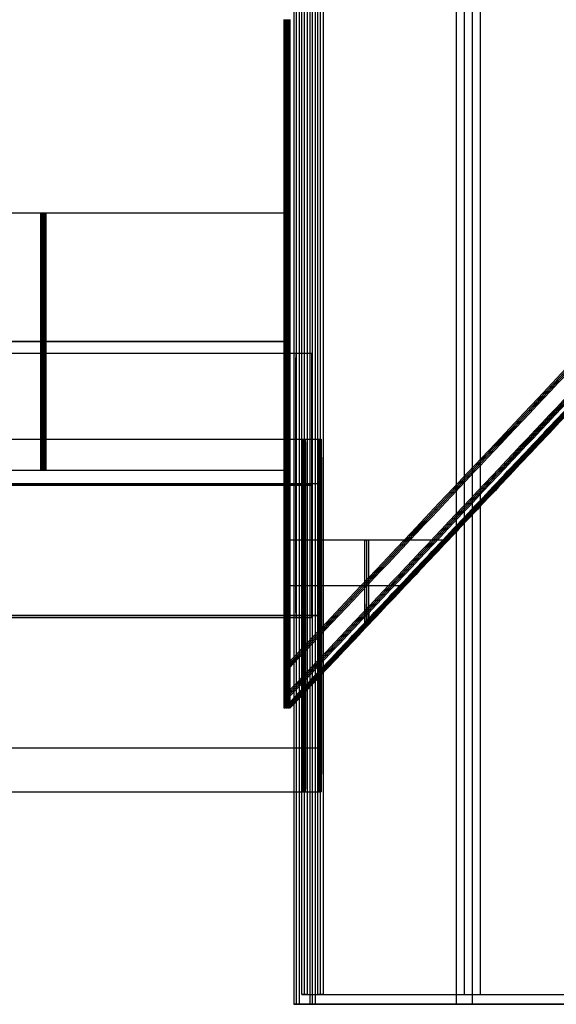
# Model space of a CAD drawing. Header units: millimetres. Extents: x -368 to 368, y -356 to 344.
# Tile 216 of 256: x -264.36 to -261.93, y 254.04 to 258.5. Entities that reach past the tile are written whole.
import ezdxf

# ---------------------------------------------------------------- set-up
doc = ezdxf.new("R2010")
doc.units = ezdxf.units.MM
doc.layers.add('Livello 01', color=7, linetype='Continuous')

# ---------------------------------------------------------------- blocks, each defined once
blk = doc.blocks.new('BRD242000B')
at = {"layer": 'Livello 01', "color": 254, "true_color": 0xcad1ee}
for p, q in [((30.9499, -0.4701, 0.7366), (30.9499, 19.0299, 0.7366)), ((37.4792, 19.0299, 0), (37.4792, 19.0299, 25.3)), ((39.1499, 19.0299, 0), (39.1499, -0.4701, 0)), ((78.9499, -0.4701, 0.7366), (78.9499, 19.0299, 0.7366)), ((85.4792, 19.0299, 0), (85.4792, 19.0299, 25.3)), ((87.1499, 19.0299, 0), (87.1499, -0.4701, 0)), ((55.0496, -0.5139, 0.7366), (55.0496, 18.9861, 0.7366)), ((61.5788, 18.9861, 0), (61.5788, 18.9861, 25.3)), ((63.2496, 18.9861, 0), (63.2496, -0.5139, 0)), ((103.0496, -0.5139, 0.7366), (103.0496, 18.9861, 0.7366)), ((109.5788, 18.9861, 0), (109.5788, 18.9861, 25.3)), ((111.2496, 18.9861, 0), (111.2496, -0.5139, 0)), ((57.7396, 18.0661, -3.5), (57.7396, 18.0661, 0)), ((65.3596, 18.0661, -3.5), (65.3596, 18.0661, 0)), ((105.7396, 18.0661, -3.5), (105.7396, 18.0661, 0)), ((113.3596, 18.0661, -3.5), (113.3596, 18.0661, 0)), ((61.5496, 17.8661, -3.5), (61.5496, 17.8661, 0)), ((109.5496, 17.8661, -3.5), (109.5496, 17.8661, 0)), ((37.4499, 17.2749, -3.5), (37.4499, 17.2749, 0)), ((85.4499, 17.2749, -3.5), (85.4499, 17.2749, 0)), ((2.9813, 14.562, 0.0019), (2.9813, 16.9242, 0.0019)), ((2.9813, 16.9242, 0.7203), (2.9813, 13.2474, 4.1867)), ((8.9813, 14.5619, 0.0019), (8.9813, 16.9241, 0.0019)), ((8.9813, 16.9241, 0.7203), (8.9813, 13.2473, 4.1867)), ((14.9813, 14.5619, 0.0019), (14.9813, 16.9241, 0.0019)), ((14.9813, 16.9241, 0.7203), (14.9813, 13.2473, 4.1867)), ((61.5496, 16.6661, -3.5), (61.5496, 16.6661, 0)), ((109.5496, 16.6661, -3.5), (109.5496, 16.6661, 0)), ((57.7396, 16.4661, -3.5), (57.7396, 16.4661, 0)), ((65.3596, 16.4661, -3.5), (65.3596, 16.4661, 0)), ((105.7396, 16.4661, -3.5), (105.7396, 16.4661, 0)), ((113.3596, 16.4661, -3.5), (113.3596, 16.4661, 0)), ((1.136, 16.1241, 0.0019), (0.2127, 16.1241, 0.0019)), ((3.676, 16.1241, 0.0019), (2.2866, 16.1241, 0.0019)), ((5.7499, 16.1241, 0.0019), (4.8266, 16.1241, 0.0019)), ((7.136, 16.124, 0.0019), (6.2127, 16.124, 0.0019)), ((9.676, 16.124, 0.0019), (8.2866, 16.124, 0.0019)), ((11.7499, 16.124, 0.0019), (10.8266, 16.124, 0.0019)), ((13.136, 16.124, 0.0019), (12.2127, 16.124, 0.0019)), ((15.676, 16.124, 0.0019), (14.2866, 16.124, 0.0019)), ((17.7499, 16.124, 0.0019), (16.8266, 16.124, 0.0019)), ((37.4499, 16.0749, -3.5), (37.4499, 16.0749, 0)), ((85.4499, 16.0749, -3.5), (85.4499, 16.0749, 0))]:
    blk.add_line(p, q, dxfattribs=at)
at = {"layer": 'Livello 01', "color": 254, "true_color": 0xcad1ee, "extrusion": (-8.74228e-08, 1, -4.37114e-08)}
for centre in [(-47.3499, 2.6, 19.0299), (-95.3499, 2.6, 19.0299), (-71.4496, 2.6, 18.9861), (-119.4496, 2.6, 18.9861)]:
    blk.add_arc(centre, 2.6, 149.1475, 270, dxfattribs=at)
at = {"layer": 'Livello 01', "color": 254, "true_color": 0xcad1ee, "extrusion": (-3.82137e-15, 4.37114e-08, 1)}
for centre, radius, start, end in [((113.3596, 17.2661, 0), 0.8, 0, 180), ((57.7396, 17.2661, 0), 0.8, 0, 180), ((105.7396, 17.2661, 0), 0.8, 0, 180), ((37.4499, 16.6749, 0), 0.6, 0, 180), ((57.7396, 17.2661, 0), 0.8, 180, 0), ((85.4499, 16.6749, 0), 0.6, 0, 180), ((105.7396, 17.2661, 0), 0.8, 180, 0), ((113.3596, 17.2661, 0), 0.8, 180, 0), ((37.4499, 16.6749, 0), 0.6, 180, 0), ((85.4499, 16.6749, 0), 0.6, 180, 0)]:
    blk.add_arc(centre, radius, start, end, dxfattribs=at)
at = {"layer": 'Livello 01', "color": 254, "true_color": 0xcad1ee, "extrusion": (-2.11686e-14, 4.37114e-08, 1)}
for start, end in [(0, 180), (180, 0)]:
    blk.add_arc((65.3596, 17.2661, 0), 0.8, start, end, dxfattribs=at)
at = {"layer": 'Livello 01', "color": 254, "true_color": 0xcad1ee, "extrusion": (6.55676e-14, 4.37114e-08, 1)}
for start, end in [(0, 180), (180, 0)]:
    blk.add_arc((61.5496, 17.2661, 0), 0.6, start, end, dxfattribs=at)
at = {"layer": 'Livello 01', "color": 254, "true_color": 0xcad1ee, "extrusion": (-3.82138e-15, 4.37114e-08, 1)}
for start, end in [(0, 180), (180, 0)]:
    blk.add_arc((109.5496, 17.2661, 0), 0.6, start, end, dxfattribs=at)
at = {"layer": 'Livello 01', "color": 254, "true_color": 0xcad1ee}
for points, degree in [([(47.3499, 19.0299, 0), (30.9499, 19.0299, 0)], 1), ([(30.9499, 19.0299, 0), (30.9499, 19.0299, 1.4732)], 1), ([(30.9499, -0.4701, 0), (30.9499, 19.0299, 0)], 1), ([(47.3499, -0.4701, 0), (47.3499, 19.0299, 0)], 1), ([(95.3499, 19.0299, 0), (78.9499, 19.0299, 0)], 1), ([(78.9499, 19.0299, 0), (78.9499, 19.0299, 1.4732)], 1), ([(78.9499, -0.4701, 0), (78.9499, 19.0299, 0)], 1), ([(95.3499, -0.4701, 0), (95.3499, 19.0299, 0)], 1), ([(71.4496, 18.9861, 0), (55.0496, 18.9861, 0)], 1), ([(55.0496, 18.9861, 0), (55.0496, 18.9861, 1.4732)], 1), ([(55.0496, 18.9861, 0), (55.0496, -0.5139, 0)], 1), ([(71.4496, -0.5139, 0), (71.4496, 18.9861, 0)], 1), ([(119.4496, 18.9861, 0), (103.0496, 18.9861, 0)], 1), ([(103.0496, 18.9861, 0), (103.0496, 18.9861, 1.4732)], 1), ([(103.0496, 18.9861, 0), (103.0496, -0.5139, 0)], 1), ([(119.4496, -0.5139, 0), (119.4496, 18.9861, 0)], 1), ([(1.6615, 17.6862, 0.0019), (0.3397, 17.6862, 0.0019)], 1), ([(0.3397, 17.6862, 0.0019), (0.3397, 13.2474, 4.1867)], 1), ([(5.6229, 17.6862, 0.0019), (4.3011, 17.6862, 0.0019)], 1), ([(5.6229, 13.2474, 4.1867), (5.6229, 17.6862, 0.0019)], 1), ([(7.6615, 17.6861, 0.0019), (6.3397, 17.6861, 0.0019)], 1), ([(6.3397, 17.6861, 0.0019), (6.3397, 13.2473, 4.1867)], 1), ([(11.6229, 17.6861, 0.0019), (10.3011, 17.6861, 0.0019)], 1), ([(11.6229, 13.2473, 4.1867), (11.6229, 17.6861, 0.0019)], 1), ([(13.6615, 17.6861, 0.0019), (12.3397, 17.6861, 0.0019)], 1), ([(12.3397, 17.6861, 0.0019), (12.3397, 13.2473, 4.1867)], 1), ([(17.6229, 17.6861, 0.0019), (16.3011, 17.6861, 0.0019)], 1), ([(17.6229, 13.2473, 4.1867), (17.6229, 17.6861, 0.0019)], 1), ([(0.2499, 13.2214, 4.1601), (0.2499, 17.632, 0.0019)], 1), ([(5.7127, 17.632, 0.0019), (5.7127, 13.2217, 4.1598)], 1), ([(6.2499, 13.2213, 4.1601), (6.2499, 17.6319, 0.0019)], 1), ([(11.7127, 17.6319, 0.0019), (11.7127, 13.2216, 4.1598)], 1), ([(12.2499, 13.2213, 4.1601), (12.2499, 17.6319, 0.0019)], 1), ([(17.7127, 17.6319, 0.0019), (17.7127, 13.2216, 4.1598)], 1), ([(0.2127, 17.5011, 0.0019), (0.2127, 14.562, 0.0019)], 1), ([(0.2127, 13.1581, 4.0963), (0.2127, 14.6057, 2.7315), (0.2127, 16.0534, 1.3667), (0.2127, 17.5011, 0.0019)], 3), ([(5.7499, 14.562, 0.0019), (5.7499, 17.5011, 0.0019)], 1), ([(5.7499, 13.1581, 4.0963), (5.7499, 17.5011, 0.0019)], 1), ([(6.2127, 17.501, 0.0019), (6.2127, 14.5619, 0.0019)], 1), ([(6.2127, 13.158, 4.0963), (6.2127, 14.6057, 2.7315), (6.2127, 16.0533, 1.3667), (6.2127, 17.501, 0.0019)], 3), ([(11.7499, 14.5619, 0.0019), (11.7499, 17.501, 0.0019)], 1), ([(11.7499, 13.158, 4.0963), (11.7499, 17.501, 0.0019)], 1), ([(12.2127, 17.501, 0.0019), (12.2127, 14.5619, 0.0019)], 1), ([(12.2127, 13.158, 4.0963), (12.2127, 14.6057, 2.7315), (12.2127, 16.0533, 1.3667), (12.2127, 17.501, 0.0019)], 3), ([(17.7499, 14.5619, 0.0019), (17.7499, 17.501, 0.0019)], 1), ([(17.7499, 13.158, 4.0963), (17.7499, 17.501, 0.0019)], 1), ([(56.9396, 17.2661, 0), (56.9396, 17.2661, -3.5)], 1), ([(58.5396, 17.2661, -3.5), (58.5396, 17.2661, 0)], 1), ([(60.9496, 17.2661, 0), (60.9496, 17.2661, -3.5)], 1), ([(62.1496, 17.2661, -3.5), (62.1496, 17.2661, 0)], 1), ([(64.5596, 17.2661, 0), (64.5596, 17.2661, -3.5)], 1), ([(66.1596, 17.2661, -3.5), (66.1596, 17.2661, 0)], 1), ([(104.9396, 17.2661, 0), (104.9396, 17.2661, -3.5)], 1), ([(106.5396, 17.2661, -3.5), (106.5396, 17.2661, 0)], 1), ([(108.9496, 17.2661, 0), (108.9496, 17.2661, -3.5)], 1), ([(110.1496, 17.2661, -3.5), (110.1496, 17.2661, 0)], 1), ([(112.5596, 17.2661, 0), (112.5596, 17.2661, -3.5)], 1), ([(114.1596, 17.2661, -3.5), (114.1596, 17.2661, 0)], 1), ([(2.2151, 17.1308, 0.5255), (2.2151, 17.1308, 0.0019)], 1), ([(3.7474, 17.1308, 0.5255), (3.7474, 17.1308, 0.0019)], 1), ([(8.2151, 17.1307, 0.5255), (8.2151, 17.1307, 0.0019)], 1), ([(9.7474, 17.1307, 0.5255), (9.7474, 17.1307, 0.0019)], 1), ([(14.2151, 17.1307, 0.5255), (14.2151, 17.1307, 0.0019)], 1), ([(15.7474, 17.1307, 0.5255), (15.7474, 17.1307, 0.0019)], 1), ([(2.9813, 16.9242, 0.7203), (2.9813, 16.9242, 0.0019)], 1), ([(8.9813, 16.9241, 0.7203), (8.9813, 16.9241, 0.0019)], 1), ([(14.9813, 16.9241, 0.7203), (14.9813, 16.9241, 0.0019)], 1), ([(36.8499, 16.6749, 0), (36.8499, 16.6749, -3.5)], 1), ([(38.0499, 16.6749, -3.5), (38.0499, 16.6749, 0)], 1), ([(84.8499, 16.6749, 0), (84.8499, 16.6749, -3.5)], 1), ([(86.0499, 16.6749, -3.5), (86.0499, 16.6749, 0)], 1), ([(1.7113, 16.6067, -2.2079), (1.7113, 16.6067, 0.0019)], 1), ([(4.2513, 16.6067, -2.2079), (4.2513, 16.6067, 0.0019)], 1), ([(7.7113, 16.6066, -2.2079), (7.7113, 16.6066, 0.0019)], 1), ([(10.2513, 16.6066, -2.2079), (10.2513, 16.6066, 0.0019)], 1), ([(13.7113, 16.6066, -2.2079), (13.7113, 16.6066, 0.0019)], 1), ([(16.2513, 16.6066, -2.2079), (16.2513, 16.6066, 0.0019)], 1), ([(1.1271, 16.0225, -2.2079), (1.1271, 16.0225, 0.0019)], 1), ([(2.2955, 16.0225, 0.0019), (2.2955, 16.0225, -2.2079)], 1), ([(3.6671, 16.0225, 0.0019), (3.6671, 16.0225, -2.2079)], 1), ([(4.8355, 16.0225, -2.2079), (4.8355, 16.0225, 0.0019)], 1), ([(7.1271, 16.0224, -2.2079), (7.1271, 16.0224, 0.0019)], 1), ([(8.2955, 16.0224, 0.0019), (8.2955, 16.0224, -2.2079)], 1), ([(9.6671, 16.0224, 0.0019), (9.6671, 16.0224, -2.2079)], 1), ([(10.8355, 16.0224, -2.2079), (10.8355, 16.0224, 0.0019)], 1), ([(13.1271, 16.0224, -2.2079), (13.1271, 16.0224, 0.0019)], 1), ([(14.2955, 16.0224, 0.0019), (14.2955, 16.0224, -2.2079)], 1), ([(15.6671, 16.0224, 0.0019), (15.6671, 16.0224, -2.2079)], 1), ([(16.8355, 16.0224, -2.2079), (16.8355, 16.0224, 0.0019)], 1), ([(1.7113, 15.4383, -2.2079), (1.7113, 15.4383, 0.0019)], 1), ([(4.2513, 15.4383, -2.2079), (4.2513, 15.4383, 0.0019)], 1), ([(7.7113, 15.4382, -2.2079), (7.7113, 15.4382, 0.0019)], 1), ([(10.2513, 15.4382, -2.2079), (10.2513, 15.4382, 0.0019)], 1), ([(13.7113, 15.4382, -2.2079), (13.7113, 15.4382, 0.0019)], 1), ([(16.2513, 15.4382, -2.2079), (16.2513, 15.4382, 0.0019)], 1)]:
    blk.add_open_spline(points, degree=degree, dxfattribs=at)
for points, knots in [([(0.3397, 17.6862, 0.0019), (0.306, 17.6862, 0.0019), (0.2737, 17.6667, 0.0019), (0.2261, 17.5973, 0.0019), (0.2127, 17.5502, 0.0019), (0.2127, 17.5011, 0.0019)], [-0.2536801, -0.2536801, -0.2536801, -0.2536801, -0.1268401, -0.1268401, 0, 0, 0, 0]), ([(1.6615, 17.6862, 0.0019), (1.6985, 17.6221, 0.0623), (1.7385, 17.5636, 0.1173), (1.8, 17.4847, 0.1917), (1.8208, 17.4599, 0.2151), (1.8519, 17.4248, 0.2483), (1.8675, 17.4078, 0.2643), (1.883, 17.3916, 0.2796), (1.8934, 17.3809, 0.2897), (1.8975, 17.3767, 0.2936), (1.953, 17.3212, 0.346), (2.0047, 17.2763, 0.3883), (2.0842, 17.2157, 0.4453), (2.111, 17.1967, 0.4633), (2.1515, 17.1698, 0.4887), (2.165, 17.1611, 0.4969), (2.1921, 17.1443, 0.5127), (2.2045, 17.1369, 0.5198), (2.2782, 17.0943, 0.5599), (2.3389, 17.0646, 0.5879), (2.4313, 17.0265, 0.6238), (2.4623, 17.0149, 0.6347), (2.5245, 16.9939, 0.6545), (2.5545, 16.9848, 0.6632), (2.716, 16.9415, 0.704), (2.8498, 16.9242, 0.7203), (2.9813, 16.9242, 0.7203)], [0, 0, 0, 0, 0.223555, 0.223555, 0.335332, 0.335332, 0.391221, 0.419165, 0.419165, 0.447109, 0.447109, 0.670664, 0.670664, 0.782441, 0.782441, 0.83833, 0.83833, 0.894219, 0.894219, 1.117773, 1.117773, 1.22955, 1.22955, 1.341328, 1.341328, 1.788437, 1.788437, 1.788437, 1.788437]), ([(2.9813, 16.9242, 0.7203), (3.047, 16.9242, 0.7203), (3.1133, 16.9285, 0.7162), (3.2123, 16.9414, 0.704), (3.2453, 16.9469, 0.6989), (3.3108, 16.9599, 0.6866), (3.3446, 16.9678, 0.6792), (3.4381, 16.9928, 0.6556), (3.5005, 17.0138, 0.6357), (3.5928, 17.0519, 0.5998), (3.6234, 17.0657, 0.5869), (3.6688, 17.088, 0.5659), (3.6838, 17.0957, 0.5586), (3.7137, 17.1116, 0.5436), (3.7297, 17.1205, 0.5352), (3.7976, 17.1597, 0.4982), (3.8518, 17.1955, 0.4644), (3.9313, 17.2561, 0.4073), (3.9575, 17.2774, 0.3872), (3.9961, 17.3111, 0.3555), (4.0152, 17.3283, 0.3392), (4.0341, 17.3462, 0.3224), (4.0465, 17.3583, 0.311), (4.0538, 17.3654, 0.3043), (4.1412, 17.4528, 0.2219), (4.2271, 17.558, 0.1227), (4.3011, 17.6862, 0.0019)], [0, 0, 0, 0, 0.223454, 0.223454, 0.335181, 0.335181, 0.446907, 0.446907, 0.670361, 0.670361, 0.782088, 0.782088, 0.837951, 0.837951, 0.893815, 0.893815, 1.117268, 1.117268, 1.228995, 1.228995, 1.284859, 1.31279, 1.31279, 1.340722, 1.340722, 1.78763, 1.78763, 1.78763, 1.78763]), ([(5.7499, 17.5011, 0.0019), (5.7499, 17.5502, 0.0019), (5.7365, 17.5973, 0.0019), (5.6889, 17.6667, 0.0019), (5.6566, 17.6862, 0.0019), (5.6229, 17.6862, 0.0019)], [-0.2536801, -0.2536801, -0.2536801, -0.2536801, -0.1268401, -0.1268401, 0, 0, 0, 0]), ([(6.3397, 17.6861, 0.0019), (6.306, 17.6861, 0.0019), (6.2737, 17.6666, 0.0019), (6.2261, 17.5972, 0.0019), (6.2127, 17.5501, 0.0019), (6.2127, 17.501, 0.0019)], [-0.2536801, -0.2536801, -0.2536801, -0.2536801, -0.1268401, -0.1268401, 0, 0, 0, 0]), ([(7.6615, 17.6861, 0.0019), (7.6985, 17.6221, 0.0623), (7.7385, 17.5636, 0.1173), (7.8, 17.4847, 0.1917), (7.8208, 17.4598, 0.2151), (7.8519, 17.4247, 0.2483), (7.8675, 17.4077, 0.2643), (7.883, 17.3915, 0.2796), (7.8934, 17.3809, 0.2897), (7.8975, 17.3767, 0.2936), (7.953, 17.3212, 0.346), (8.0047, 17.2762, 0.3883), (8.0842, 17.2157, 0.4453), (8.111, 17.1966, 0.4633), (8.1515, 17.1698, 0.4887), (8.165, 17.1611, 0.4969), (8.1921, 17.1443, 0.5127), (8.2045, 17.1368, 0.5198), (8.2782, 17.0943, 0.5599), (8.3389, 17.0645, 0.5879), (8.4313, 17.0265, 0.6238), (8.4623, 17.0149, 0.6347), (8.5245, 16.9938, 0.6545), (8.5545, 16.9847, 0.6632), (8.716, 16.9415, 0.704), (8.8498, 16.9241, 0.7203), (8.9813, 16.9241, 0.7203)], [0, 0, 0, 0, 0.223555, 0.223555, 0.335332, 0.335332, 0.391221, 0.419165, 0.419165, 0.447109, 0.447109, 0.670664, 0.670664, 0.782441, 0.782441, 0.83833, 0.83833, 0.894219, 0.894219, 1.117773, 1.117773, 1.22955, 1.22955, 1.341328, 1.341328, 1.788437, 1.788437, 1.788437, 1.788437]), ([(8.9813, 16.9241, 0.7203), (9.047, 16.9241, 0.7203), (9.1133, 16.9284, 0.7162), (9.2123, 16.9414, 0.704), (9.2453, 16.9468, 0.6989), (9.3108, 16.9598, 0.6866), (9.3446, 16.9677, 0.6792), (9.4381, 16.9928, 0.6556), (9.5005, 17.0138, 0.6357), (9.5928, 17.0518, 0.5998), (9.6234, 17.0656, 0.5869), (9.6688, 17.0879, 0.5659), (9.6838, 17.0956, 0.5586), (9.7137, 17.1116, 0.5436), (9.7297, 17.1205, 0.5352), (9.7976, 17.1597, 0.4982), (9.8518, 17.1955, 0.4644), (9.9313, 17.256, 0.4073), (9.9575, 17.2773, 0.3872), (9.9961, 17.311, 0.3555), (10.0152, 17.3283, 0.3392), (10.0341, 17.3462, 0.3224), (10.0465, 17.3582, 0.311), (10.0538, 17.3654, 0.3043), (10.1412, 17.4528, 0.2219), (10.2271, 17.558, 0.1227), (10.3011, 17.6861, 0.0019)], [0, 0, 0, 0, 0.223454, 0.223454, 0.335181, 0.335181, 0.446907, 0.446907, 0.670361, 0.670361, 0.782088, 0.782088, 0.837951, 0.837951, 0.893815, 0.893815, 1.117268, 1.117268, 1.228995, 1.228995, 1.284859, 1.31279, 1.31279, 1.340722, 1.340722, 1.78763, 1.78763, 1.78763, 1.78763]), ([(11.7499, 17.501, 0.0019), (11.7499, 17.5501, 0.0019), (11.7365, 17.5972, 0.0019), (11.6889, 17.6666, 0.0019), (11.6566, 17.6861, 0.0019), (11.6229, 17.6861, 0.0019)], [-0.2536801, -0.2536801, -0.2536801, -0.2536801, -0.1268401, -0.1268401, 0, 0, 0, 0]), ([(12.3397, 17.6861, 0.0019), (12.306, 17.6861, 0.0019), (12.2737, 17.6666, 0.0019), (12.2261, 17.5972, 0.0019), (12.2127, 17.5501, 0.0019), (12.2127, 17.501, 0.0019)], [-0.2536801, -0.2536801, -0.2536801, -0.2536801, -0.1268401, -0.1268401, 0, 0, 0, 0]), ([(13.6615, 17.6861, 0.0019), (13.6985, 17.6221, 0.0623), (13.7385, 17.5636, 0.1173), (13.8, 17.4847, 0.1917), (13.8208, 17.4598, 0.2151), (13.8519, 17.4247, 0.2483), (13.8675, 17.4077, 0.2643), (13.883, 17.3915, 0.2796), (13.8934, 17.3809, 0.2897), (13.8975, 17.3767, 0.2936), (13.953, 17.3212, 0.346), (14.0047, 17.2762, 0.3883), (14.0842, 17.2157, 0.4453), (14.111, 17.1966, 0.4633), (14.1515, 17.1698, 0.4887), (14.165, 17.1611, 0.4969), (14.1921, 17.1443, 0.5127), (14.2045, 17.1368, 0.5198), (14.2782, 17.0943, 0.5599), (14.3389, 17.0645, 0.5879), (14.4313, 17.0265, 0.6238), (14.4623, 17.0149, 0.6347), (14.5245, 16.9938, 0.6545), (14.5545, 16.9847, 0.6632), (14.716, 16.9415, 0.704), (14.8498, 16.9241, 0.7203), (14.9813, 16.9241, 0.7203)], [0, 0, 0, 0, 0.223555, 0.223555, 0.335332, 0.335332, 0.391221, 0.419165, 0.419165, 0.447109, 0.447109, 0.670664, 0.670664, 0.782441, 0.782441, 0.83833, 0.83833, 0.894219, 0.894219, 1.117773, 1.117773, 1.22955, 1.22955, 1.341328, 1.341328, 1.788437, 1.788437, 1.788437, 1.788437]), ([(14.9813, 16.9241, 0.7203), (15.047, 16.9241, 0.7203), (15.1133, 16.9284, 0.7162), (15.2123, 16.9414, 0.704), (15.2453, 16.9468, 0.6989), (15.3108, 16.9598, 0.6866), (15.3446, 16.9677, 0.6792), (15.4381, 16.9928, 0.6556), (15.5005, 17.0138, 0.6357), (15.5928, 17.0518, 0.5998), (15.6234, 17.0656, 0.5869), (15.6688, 17.0879, 0.5659), (15.6838, 17.0956, 0.5586), (15.7137, 17.1116, 0.5436), (15.7297, 17.1205, 0.5352), (15.7976, 17.1597, 0.4982), (15.8518, 17.1955, 0.4644), (15.9313, 17.256, 0.4073), (15.9575, 17.2773, 0.3872), (15.9961, 17.311, 0.3555), (16.0152, 17.3283, 0.3392), (16.0341, 17.3462, 0.3224), (16.0465, 17.3582, 0.311), (16.0538, 17.3654, 0.3043), (16.1412, 17.4528, 0.2219), (16.2271, 17.558, 0.1227), (16.3011, 17.6861, 0.0019)], [0, 0, 0, 0, 0.223454, 0.223454, 0.335181, 0.335181, 0.446907, 0.446907, 0.670361, 0.670361, 0.782088, 0.782088, 0.837951, 0.837951, 0.893815, 0.893815, 1.117268, 1.117268, 1.228995, 1.228995, 1.284859, 1.31279, 1.31279, 1.340722, 1.340722, 1.78763, 1.78763, 1.78763, 1.78763]), ([(17.7499, 17.501, 0.0019), (17.7499, 17.5501, 0.0019), (17.7365, 17.5972, 0.0019), (17.6889, 17.6666, 0.0019), (17.6566, 17.6861, 0.0019), (17.6229, 17.6861, 0.0019)], [-0.2536801, -0.2536801, -0.2536801, -0.2536801, -0.1268401, -0.1268401, 0, 0, 0, 0]), ([(2.2955, 16.0225, 0.0019), (2.2955, 16.1774, 0.0019), (2.2339, 16.326, 0.0019), (2.0148, 16.5451, 0.0019), (1.8662, 16.6067, 0.0019), (1.5563, 16.6067, 0.0019), (1.4078, 16.5451, 0.0019), (1.1886, 16.326, 0.0019), (1.1271, 16.1774, 0.0019), (1.1271, 16.0225, 0.0019)], [0, 0, 0, 0, 0.470715, 0.470715, 0.941431, 0.941431, 1.412146, 1.412146, 1.882862, 1.882862, 1.882862, 1.882862]), ([(8.2955, 16.0224, 0.0019), (8.2955, 16.1774, 0.0019), (8.2339, 16.326, 0.0019), (8.0148, 16.5451, 0.0019), (7.8662, 16.6066, 0.0019), (7.5563, 16.6066, 0.0019), (7.4078, 16.5451, 0.0019), (7.1886, 16.326, 0.0019), (7.1271, 16.1774, 0.0019), (7.1271, 16.0224, 0.0019)], [0, 0, 0, 0, 0.470715, 0.470715, 0.941431, 0.941431, 1.412146, 1.412146, 1.882862, 1.882862, 1.882862, 1.882862]), ([(14.2955, 16.0224, 0.0019), (14.2955, 16.1774, 0.0019), (14.2339, 16.326, 0.0019), (14.0148, 16.5451, 0.0019), (13.8662, 16.6066, 0.0019), (13.5563, 16.6066, 0.0019), (13.4078, 16.5451, 0.0019), (13.1886, 16.326, 0.0019), (13.1271, 16.1774, 0.0019), (13.1271, 16.0224, 0.0019)], [0, 0, 0, 0, 0.470715, 0.470715, 0.941431, 0.941431, 1.412146, 1.412146, 1.882862, 1.882862, 1.882862, 1.882862]), ([(1.1271, 16.0225, 0.0019), (1.1271, 15.8676, 0.0019), (1.1886, 15.719, 0.0019), (1.4078, 15.4998, 0.0019), (1.5563, 15.4383, 0.0019), (1.8662, 15.4383, 0.0019), (2.0148, 15.4998, 0.0019), (2.2339, 15.719, 0.0019), (2.2955, 15.8676, 0.0019), (2.2955, 16.0225, 0.0019)], [0, 0, 0, 0, 0.470715, 0.470715, 0.941431, 0.941431, 1.412146, 1.412146, 1.882862, 1.882862, 1.882862, 1.882862]), ([(7.1271, 16.0224, 0.0019), (7.1271, 15.8675, 0.0019), (7.1886, 15.7189, 0.0019), (7.4078, 15.4998, 0.0019), (7.5563, 15.4382, 0.0019), (7.8662, 15.4382, 0.0019), (8.0148, 15.4998, 0.0019), (8.2339, 15.7189, 0.0019), (8.2955, 15.8675, 0.0019), (8.2955, 16.0224, 0.0019)], [0, 0, 0, 0, 0.470715, 0.470715, 0.941431, 0.941431, 1.412146, 1.412146, 1.882862, 1.882862, 1.882862, 1.882862]), ([(13.1271, 16.0224, 0.0019), (13.1271, 15.8675, 0.0019), (13.1886, 15.7189, 0.0019), (13.4078, 15.4998, 0.0019), (13.5563, 15.4382, 0.0019), (13.8662, 15.4382, 0.0019), (14.0148, 15.4998, 0.0019), (14.2339, 15.7189, 0.0019), (14.2955, 15.8675, 0.0019), (14.2955, 16.0224, 0.0019)], [0, 0, 0, 0, 0.470715, 0.470715, 0.941431, 0.941431, 1.412146, 1.412146, 1.882862, 1.882862, 1.882862, 1.882862])]:
    blk.add_open_spline(points, degree=3, knots=knots, dxfattribs=at)
for points, weights, degree in [([(2.9813, 16.9242, 0.0019), (2.1014, 16.9242, 0.0019), (1.6615, 17.6862, 0.0019)], [1, 0.866025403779, 1], 2), ([(4.3011, 17.6862, 0.0019), (3.8612, 16.9242, 0.0019), (2.9813, 16.9242, 0.0019)], [1, 0.866025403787, 1], 2), ([(8.9813, 16.9241, 0.0019), (8.1014, 16.9241, 0.0019), (7.6615, 17.6861, 0.0019)], [1, 0.866025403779, 1], 2), ([(10.3011, 17.6861, 0.0019), (9.8612, 16.9241, 0.0019), (8.9813, 16.9241, 0.0019)], [1, 0.866025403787, 1], 2), ([(14.9813, 16.9241, 0.0019), (14.1014, 16.9241, 0.0019), (13.6615, 17.6861, 0.0019)], [1, 0.86602540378, 1], 2), ([(16.3011, 17.6861, 0.0019), (15.8612, 16.9241, 0.0019), (14.9813, 16.9241, 0.0019)], [1, 0.866025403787, 1], 2), ([(2.9813, 16.9242, 0.3632), (2.6111, 16.9242, 0.3632), (2.26, 17.0535, 0.3632), (1.9759, 17.3029, 0.3632)], [1.00000000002, 0.93853798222, 0.918878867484, 0.941022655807], 3), ([(3.9867, 17.3029, 0.3632), (3.7025, 17.0535, 0.3632), (3.3514, 16.9242, 0.3632), (2.9813, 16.9242, 0.3632)], [0.94102230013, 0.918879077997, 0.938538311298, 1.00000000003], 3), ([(8.9813, 16.9241, 0.3632), (8.6111, 16.9241, 0.3632), (8.26, 17.0534, 0.3632), (7.9759, 17.3028, 0.3632)], [1.00000000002, 0.93853798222, 0.918878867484, 0.941022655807], 3), ([(9.9867, 17.3028, 0.3632), (9.7025, 17.0534, 0.3632), (9.3514, 16.9241, 0.3632), (8.9813, 16.9241, 0.3632)], [0.94102230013, 0.918879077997, 0.938538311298, 1.00000000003], 3), ([(14.9813, 16.9241, 0.3632), (14.6111, 16.9241, 0.3632), (14.26, 17.0534, 0.3632), (13.9759, 17.3028, 0.3632)], [1.00000000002, 0.93853798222, 0.918878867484, 0.941022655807], 3), ([(15.9867, 17.3028, 0.3632), (15.7025, 17.0534, 0.3632), (15.3514, 16.9241, 0.3632), (14.9813, 16.9241, 0.3632)], [0.94102230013, 0.918879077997, 0.938538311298, 1.00000000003], 3), ([(2.2955, 16.0225, -1.103), (2.2955, 17.1909, -1.103), (1.1271, 17.1909, -1.103), (1.1271, 16.0225, -1.103)], [1.0000000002, 0.33333333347, 0.333333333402, 1], 3), ([(4.8355, 16.0225, -1.103), (4.8355, 17.1909, -1.103), (3.6671, 17.1909, -1.103), (3.6671, 16.0225, -1.103)], [1, 0.33333333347, 0.33333333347, 1], 3), ([(8.2955, 16.0224, -1.103), (8.2955, 17.1908, -1.103), (7.1271, 17.1908, -1.103), (7.1271, 16.0224, -1.103)], [1.00000000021, 0.33333333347, 0.333333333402, 1], 3), ([(10.8355, 16.0224, -1.103), (10.8355, 17.1908, -1.103), (9.6671, 17.1908, -1.103), (9.6671, 16.0224, -1.103)], [1, 0.33333333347, 0.33333333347, 1], 3), ([(14.2955, 16.0224, -1.103), (14.2955, 17.1908, -1.103), (13.1271, 17.1908, -1.103), (13.1271, 16.0224, -1.103)], [1.00000000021, 0.33333333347, 0.333333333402, 1], 3), ([(16.8355, 16.0224, -1.103), (16.8355, 17.1908, -1.103), (15.6671, 17.1908, -1.103), (15.6671, 16.0224, -1.103)], [1, 0.33333333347, 0.33333333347, 1], 3)]:
    blk.add_rational_spline(points, weights, degree=degree, dxfattribs=at)
for points, weights, degree, knots in [([(3.6671, 16.0225, 0.0019), (3.6671, 16.6067, 0.0019), (4.2513, 16.6067, 0.0019), (4.8355, 16.6067, 0.0019), (4.8355, 16.0225, 0.0019)], [1, 0.707106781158, 1, 0.707106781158, 1], 2, [-2.3368, -2.3368, -2.3368, -1.1684, -1.1684, 0, 0, 0]), ([(9.6671, 16.0224, 0.0019), (9.6671, 16.6066, 0.0019), (10.2513, 16.6066, 0.0019), (10.8355, 16.6066, 0.0019), (10.8355, 16.0224, 0.0019)], [1, 0.707106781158, 1, 0.707106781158, 1], 2, [-2.3368, -2.3368, -2.3368, -1.1684, -1.1684, 0, 0, 0]), ([(15.6671, 16.0224, 0.0019), (15.6671, 16.6066, 0.0019), (16.2513, 16.6066, 0.0019), (16.8355, 16.6066, 0.0019), (16.8355, 16.0224, 0.0019)], [1, 0.707106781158, 1, 0.707106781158, 1], 2, [-2.3368, -2.3368, -2.3368, -1.1684, -1.1684, 0, 0, 0]), ([(1.1271, 16.0225, -1.103), (1.1271, 15.6803, -1.103), (1.3691, 15.4383, -1.103), (1.7113, 15.4383, -1.103), (2.0535, 15.4383, -1.103), (2.2955, 15.6803, -1.103), (2.2955, 16.0225, -1.103)], [1.00000000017, 0.804737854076, 0.804737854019, 1, 0.804737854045, 0.804737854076, 1.00000000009], 3, [0, 0, 0, 0, 0.5, 0.5, 0.5, 1, 1, 1, 1]), ([(4.8355, 16.0225, 0.0019), (4.8355, 15.4383, 0.0019), (4.2513, 15.4383, 0.0019), (3.6671, 15.4383, 0.0019), (3.6671, 16.0225, 0.0019)], [1, 0.707106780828, 1, 0.707106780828, 1], 2, [-2.3368, -2.3368, -2.3368, -1.1684, -1.1684, 0, 0, 0]), ([(3.6671, 16.0225, -1.103), (3.6671, 15.6803, -1.103), (3.9091, 15.4383, -1.103), (4.2513, 15.4383, -1.103), (4.5935, 15.4383, -1.103), (4.8355, 15.6803, -1.103), (4.8355, 16.0225, -1.103)], [1, 0.804737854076, 0.804737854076, 1, 0.804737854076, 0.804737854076, 1], 3, [0, 0, 0, 0, 0.5, 0.5, 0.5, 1, 1, 1, 1]), ([(7.1271, 16.0224, -1.103), (7.1271, 15.6802, -1.103), (7.3691, 15.4382, -1.103), (7.7113, 15.4382, -1.103), (8.0535, 15.4382, -1.103), (8.2955, 15.6802, -1.103), (8.2955, 16.0224, -1.103)], [1.00000000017, 0.804737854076, 0.804737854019, 1, 0.804737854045, 0.804737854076, 1.00000000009], 3, [0, 0, 0, 0, 0.5, 0.5, 0.5, 1, 1, 1, 1]), ([(10.8355, 16.0224, 0.0019), (10.8355, 15.4382, 0.0019), (10.2513, 15.4382, 0.0019), (9.6671, 15.4382, 0.0019), (9.6671, 16.0224, 0.0019)], [1, 0.707106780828, 1, 0.707106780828, 1], 2, [-2.3368, -2.3368, -2.3368, -1.1684, -1.1684, 0, 0, 0]), ([(9.6671, 16.0224, -1.103), (9.6671, 15.6802, -1.103), (9.9091, 15.4382, -1.103), (10.2513, 15.4382, -1.103), (10.5935, 15.4382, -1.103), (10.8355, 15.6802, -1.103), (10.8355, 16.0224, -1.103)], [1, 0.804737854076, 0.804737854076, 1, 0.804737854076, 0.804737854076, 1], 3, [0, 0, 0, 0, 0.5, 0.5, 0.5, 1, 1, 1, 1]), ([(13.1271, 16.0224, -1.103), (13.1271, 15.6802, -1.103), (13.3691, 15.4382, -1.103), (13.7113, 15.4382, -1.103), (14.0535, 15.4382, -1.103), (14.2955, 15.6802, -1.103), (14.2955, 16.0224, -1.103)], [1.00000000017, 0.804737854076, 0.804737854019, 1, 0.804737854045, 0.804737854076, 1.00000000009], 3, [0, 0, 0, 0, 0.5, 0.5, 0.5, 1, 1, 1, 1]), ([(16.8355, 16.0224, 0.0019), (16.8355, 15.4382, 0.0019), (16.2513, 15.4382, 0.0019), (15.6671, 15.4382, 0.0019), (15.6671, 16.0224, 0.0019)], [1, 0.707106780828, 1, 0.707106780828, 1], 2, [-2.3368, -2.3368, -2.3368, -1.1684, -1.1684, 0, 0, 0]), ([(15.6671, 16.0224, -1.103), (15.6671, 15.6802, -1.103), (15.9091, 15.4382, -1.103), (16.2513, 15.4382, -1.103), (16.5935, 15.4382, -1.103), (16.8355, 15.6802, -1.103), (16.8355, 16.0224, -1.103)], [1, 0.804737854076, 0.804737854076, 1, 0.804737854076, 0.804737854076, 1], 3, [0, 0, 0, 0, 0.5, 0.5, 0.5, 1, 1, 1, 1])]:
    blk.add_rational_spline(points, weights, degree=degree, knots=knots, dxfattribs=at)

msp = doc.modelspace()

# ---------------------------------------------------------------- block references
at = {"layer": 'Livello 01', "extrusion": (0.999999, 4.37114e-08, -0.001504), "rotation": 89.999994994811}
msp.add_blockref('BRD242000B', (273.0665, -307.4284, -262.7057), dxfattribs=at)

doc.saveas('drawing.dxf')
